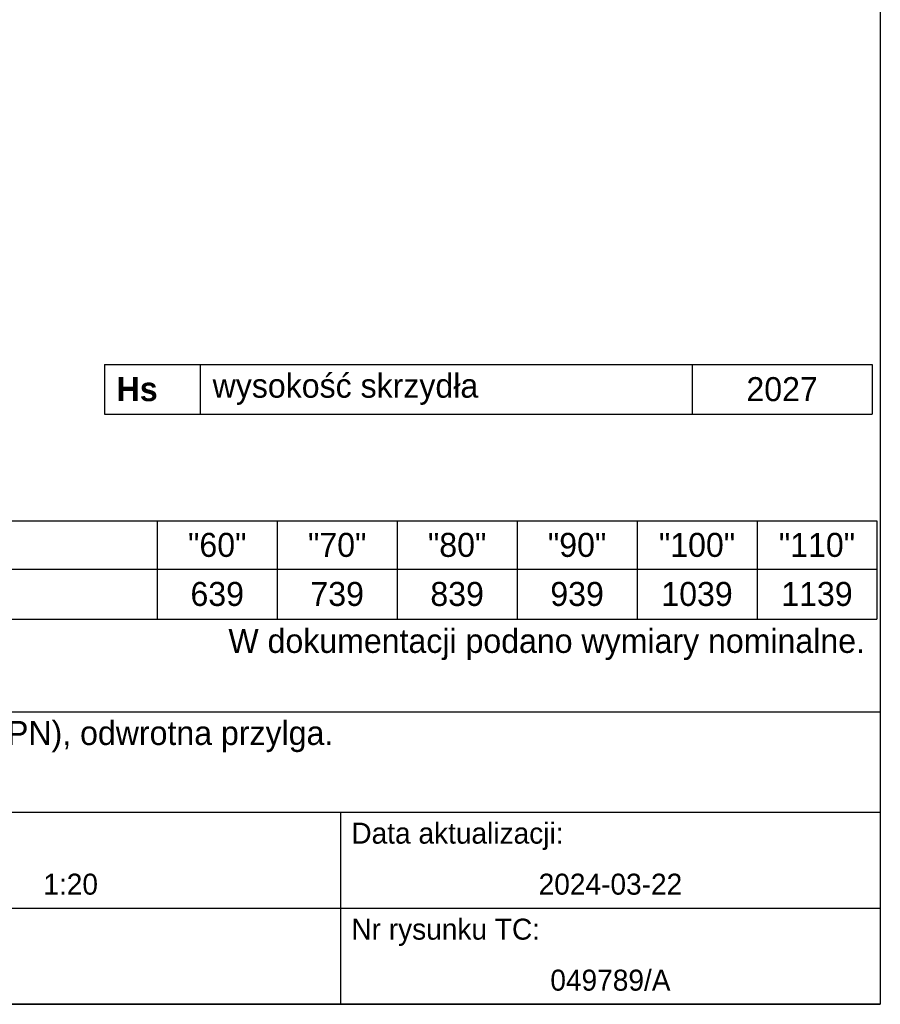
# Model space of a CAD drawing. Header units: millimetres. Extents: x 0 to 17620, y 0 to 4200.
# Tile 19 of 20: x 16185 to 17620, y 0 to 1641. Entities that reach past the tile are written whole.
import ezdxf

# ---------------------------------------------------------------- set-up
doc = ezdxf.new("R2010")
doc.units = ezdxf.units.MM
doc.layers.get('0').update_dxf_attribs({"color": 250})
doc.layers.add('1', color=250, linetype='Continuous')
doc.layers.add('256', color=250, linetype='Continuous')
doc.styles.add('Montserrat', font='Montserrat-Regular.ttf')

msp = doc.modelspace()

# ---------------------------------------------------------------- linework, layer by layer
at = {"linetype": 'Continuous'}
for p, q in [((15100, 487.4), (17620, 487.4)), ((17620, 487.4), (17620, 405)), ((17620, 405), (17620, 320)), ((15100, 320), (17620, 320)), ((15820, 320), (16720, 320)), ((16720, 320), (16720, 240)), ((16720, 320), (17620, 320)), ((17620, 320), (17620, 240)), ((16720, 240), (16720, 160)), ((17620, 240), (17620, 160)), ((15820, 160), (16720, 160)), ((16720, 160), (17620, 160)), ((16720, 160), (16720, 80)), ((17620, 160), (17620, 80)), ((16720, 80), (16720, 0)), ((17620, 80), (17620, 0)), ((15820, 0), (16720, 0)), ((16720, 0), (17620, 0))]:
    msp.add_line(p, q, dxfattribs=at)
at = {"layer": '1', "linetype": 'Continuous'}
for p, q in [((16326.2, 1066.5), (16486.2, 1066.5)), ((16326.2, 1066.5), (16326.2, 983.6)), ((16486.2, 1066.5), (16486.2, 983.6)), ((16486.2, 1066.5), (17306.2, 1066.5)), ((17306.2, 1066.5), (17306.2, 983.6)), ((17306.2, 1066.5), (17606.2, 1066.5)), ((17606.2, 1066.5), (17606.2, 983.6)), ((16326.2, 983.6), (16486.2, 983.6)), ((16486.2, 983.6), (17306.2, 983.6)), ((17306.2, 983.6), (17606.2, 983.6)), ((15254.4, 805.8), (16414.4, 805.8)), ((16414.4, 805.8), (16414.4, 725.1)), ((16414.4, 805.8), (16614.4, 805.8)), ((16614.4, 805.8), (16614.4, 725.1)), ((16614.4, 805.8), (16814.4, 805.8)), ((16814.4, 805.8), (16814.4, 725.1)), ((16814.4, 805.8), (17014.4, 805.8)), ((17014.4, 805.8), (17014.4, 725.1)), ((17014.4, 805.8), (17214.4, 805.8)), ((17214.4, 805.8), (17214.4, 725.1)), ((17214.4, 805.8), (17414.4, 805.8)), ((17414.4, 805.8), (17414.4, 725.1)), ((17414.4, 805.8), (17614.4, 805.8)), ((17614.4, 805.8), (17614.4, 725.1)), ((15254.4, 725.1), (16414.4, 725.1)), ((16414.4, 725.1), (16614.4, 725.1)), ((16414.4, 725.1), (16414.4, 642.2)), ((16614.4, 725.1), (16814.4, 725.1)), ((16614.4, 725.1), (16614.4, 642.2)), ((16814.4, 725.1), (17014.4, 725.1)), ((16814.4, 725.1), (16814.4, 642.2)), ((17014.4, 725.1), (17214.4, 725.1)), ((17014.4, 725.1), (17014.4, 642.2)), ((17214.4, 725.1), (17414.4, 725.1)), ((17214.4, 725.1), (17214.4, 642.2)), ((17414.4, 725.1), (17614.4, 725.1)), ((17414.4, 725.1), (17414.4, 642.2)), ((17614.4, 725.1), (17614.4, 642.2)), ((15254.4, 642.2), (16414.4, 642.2)), ((16414.4, 642.2), (16614.4, 642.2)), ((16614.4, 642.2), (16814.4, 642.2)), ((16814.4, 642.2), (17014.4, 642.2)), ((17014.4, 642.2), (17214.4, 642.2)), ((17214.4, 642.2), (17414.4, 642.2)), ((17414.4, 642.2), (17614.4, 642.2))]:
    msp.add_line(p, q, dxfattribs=at)
at = {"layer": '256', "linetype": 'Continuous'}
for p, q in [((17620, 4000), (17620, 0)), ((17620, 0), (11880, 0))]:
    msp.add_line(p, q, dxfattribs=at)

# ---------------------------------------------------------------- texts
at = {"layer": '1', "linetype": 'Continuous', "line_spacing_factor": 1.076592, "style": 'Montserrat'}
for s, insert, char_height, attachment_point in [('\\fMontserrat|b0|i0;\\W1.0000;wysokość skrzydła', (16506.7, 1025.1), 40, 4), ('\\fMontserrat|b1|i0;\\W1.0000;Hs', (16346.7, 1025.1), 40, 4), ('\\fMontserrat|b0|i0;\\W1.0000;2027', (17456.2, 1025.1), 40, 5), ('\\fMontserrat|b0|i0;\\W1.0000;"60"', (16514.4, 765.5), 40, 5), ('\\fMontserrat|b0|i0;\\W1.0000;"70"', (16714.4, 765.5), 40, 5), ('\\fMontserrat|b0|i0;\\W1.0000;"80"', (16914.4, 765.5), 40, 5), ('\\fMontserrat|b0|i0;\\W1.0000;"90"', (17114.4, 765.5), 40, 5), ('\\fMontserrat|b0|i0;\\W1.0000;"100"', (17314.4, 765.5), 40, 5), ('\\fMontserrat|b0|i0;\\W1.0000;"110"', (17514.4, 765.5), 40, 5), ('\\fMontserrat|b0|i0;\\W1.0000;639', (16514.4, 683.7), 40, 5), ('\\fMontserrat|b0|i0;\\W1.0000;739', (16714.4, 683.7), 40, 5), ('\\fMontserrat|b0|i0;\\W1.0000;839', (16914.4, 683.7), 40, 5), ('\\fMontserrat|b0|i0;\\W1.0000;939', (17114.4, 683.7), 40, 5), ('\\fMontserrat|b0|i0;\\W1.0000;1039', (17314.4, 683.7), 40, 5), ('\\fMontserrat|b0|i0;\\W1.0000;1139', (17514.4, 683.7), 40, 5), ('\\fMontserrat|b0|i0;\\W1.0000;W dokumentacji podano wymiary nominalne.', (17594.4, 599.7), 40, 6), ('\\fMontserrat|b0|i0;\\W1.0000;Skrzydło GRANDE model A, polska norma (PN), odwrotna przylga.', (15120.5, 446.2), 40, 4), ('\\fMontserrat|b0|i0;\\W1.0000;Data aktualizacji:', (16738, 280), 35, 4), ('\\fMontserrat|b0|i0;\\W1.0000;1:20', (16270, 200), 35, 5), ('\\fMontserrat|b0|i0;\\W1.0000;2024-03-22', (17170, 200), 35, 5), ('\\fMontserrat|b0|i0;\\W1.0000;Nr rysunku TC:', (16738, 120), 35, 4), ('\\fMontserrat|b0|i0;\\W1.0000;049789/A', (17170, 40), 35, 5)]:
    msp.add_mtext(s, dxfattribs=dict(at, insert=insert, char_height=char_height, attachment_point=attachment_point))

doc.saveas('drawing.dxf')
